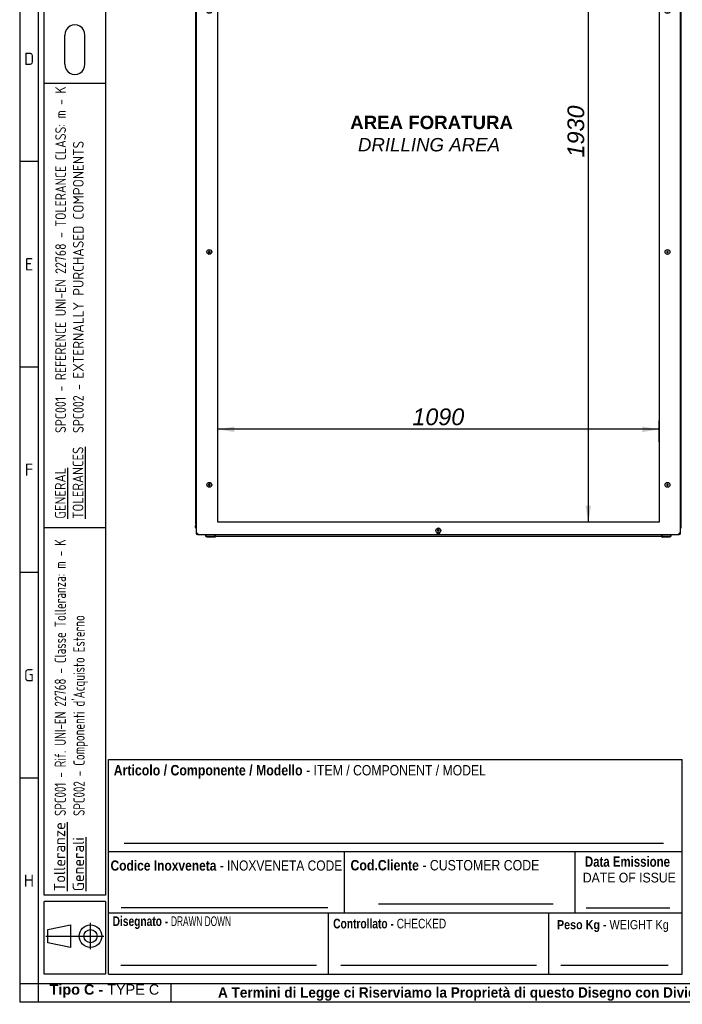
# Model space of a CAD drawing. Extents: x -12 to 412, y 11 to 308.
# Tile 1 of 11: x 6 to 115, y 11 to 173. Entities that reach past the tile are written whole.
import ezdxf
from ezdxf.lldxf.tags import DXFTag

# ---------------------------------------------------------------- set-up
doc = ezdxf.new("R2010")
doc.units = 0
doc.layers.get('0').update_dxf_attribs({"linetype": 'CONTINUOUS'})
for name, color, linetype in [('_TRANSLATION', 7, 'CONTINUOUS'), ('AE00100_03', 7, 'CONTINUOUS'), ('AE00219_03', 7, 'CONTINUOUS'), ('AE00715_01', 7, 'CONTINUOUS'), ('DEFAULT', 7, 'CONTINUOUS'), ('DV6__TRANSLATION', 7, 'CONTINUOUS'), ('F0000000_42', 7, 'CONTINUOUS'), ('M0000000_06', 7, 'CONTINUOUS'), ('M0000000_14', 7, 'CONTINUOUS'), ('M0000000_38', 7, 'CONTINUOUS'), ('M0000000_39', 7, 'CONTINUOUS'), ('M0000000_60', 7, 'CONTINUOUS'), ('SBAVATURE', 7, 'CONTINUOUS')]:
    doc.layers.add(name, color=color, linetype=linetype)
doc.styles.add('SEACAD_ARIAL', font='arial.ttf')
doc.styles.add('SEACAD_ARIAL_NARROW', font='ARIALN.TTF', dxfattribs={"width": 0.8})
doc.styles.add('SEACAD_ARIALB', font='arialbd.ttf', dxfattribs={"width": 0.9})
doc.styles.add('SEACAD_ARIALI', font='ariali.ttf')
doc.styles.add('SEACAD_SOLID_EDGE_ANSI', font='seans.ttf', dxfattribs={"width": 0.9})
doc.styles.add('SEACAD_SOLID_EDGE_ANSIB', font='seansbd.ttf', dxfattribs={"width": 0.9})
tags = doc.linetypes.add('CENTER2', pattern=[28.575, 19.05, -3.175, 3.175, -3.175]).pattern_tags.tags
tags[10:11] = [DXFTag(74, 4), DXFTag(75, 0), DXFTag(340, '0'), DXFTag(46, 0.0), DXFTag(50, 0.0), DXFTag(44, 0.0), DXFTag(45, 0.0)]
tags[8:9] = [DXFTag(74, 4), DXFTag(75, 0), DXFTag(340, '0'), DXFTag(46, 0.0), DXFTag(50, 0.0), DXFTag(44, 0.0), DXFTag(45, 0.0)]
tags[6:7] = [DXFTag(74, 4), DXFTag(75, 0), DXFTag(340, '0'), DXFTag(46, 0.0), DXFTag(50, 0.0), DXFTag(44, 0.0), DXFTag(45, 0.0)]
tags[4:5] = [DXFTag(74, 4), DXFTag(75, 0), DXFTag(340, '0'), DXFTag(46, 0.0), DXFTag(50, 0.0), DXFTag(44, 0.0), DXFTag(45, 0.0)]
doc.dimstyles.new('ISO', dxfattribs={"dimtxt": 2.75, "dimasz": 2.75, "dimexe": 1.375, "dimexo": 1.375, "dimgap": 0.6875, "dimtad": 1, "dimdec": 1, "dimlfac": 15, "dimtxsty": 'SEACAD_ARIAL', "dimblk1": '_SE_FILLED', "dimblk2": '_SE_FILLED', "dimsah": 1, "dimcen": 1.375, "dimazin": 3, "dimtfac": 0.7, "dimtdec": 3, "dimtmove": 0, "dimatfit": 3})

# ---------------------------------------------------------------- blocks, each defined once
blk = doc.blocks.new('SE5')
at = {"layer": 'AE00100_03', "color": 7, "linetype": 'CONTINUOUS'}
for p, q in [((41.01, 220.66), (41.37, 220.66)), ((42.61, 220.66), (42.97, 220.66)), ((107.41, 220.66), (107.77, 220.66)), ((109.01, 220.66), (109.37, 220.66))]:
    blk.add_line(p, q, dxfattribs=at)
for centre, start, end in [((41.01, 220.57), 90, 180), ((41.37, 220.57), 0, 90), ((42.61, 220.57), 90, 180), ((42.97, 220.57), 0, 90), ((107.41, 220.57), 90, 180), ((107.77, 220.57), 0, 90), ((109.01, 220.57), 90, 180), ((109.37, 220.57), 0, 90)]:
    blk.add_arc(centre, 0.0867, start, end, dxfattribs=at)
at = {"layer": 'AE00219_03', "color": 7, "linetype": 'CONTINUOUS'}
for p, q in [((75.19, 220.06), (75.06, 219.98)), ((75.06, 219.98), (75.06, 219.83)), ((75.06, 219.83), (75.19, 219.75)), ((75.33, 219.98), (75.19, 220.06)), ((75.19, 219.75), (75.33, 219.83)), ((75.33, 219.83), (75.33, 219.98)), ((37.46, 212.56), (37.33, 212.48)), ((37.33, 212.48), (37.33, 212.33)), ((37.33, 212.33), (37.46, 212.25)), ((37.59, 212.48), (37.46, 212.56)), ((37.46, 212.25), (37.59, 212.33)), ((37.59, 212.33), (37.59, 212.48)), ((112.93, 212.56), (112.79, 212.48)), ((112.79, 212.48), (112.79, 212.33)), ((112.79, 212.33), (112.93, 212.25)), ((113.06, 212.48), (112.93, 212.56)), ((112.93, 212.25), (113.06, 212.33)), ((113.06, 212.33), (113.06, 212.48)), ((37.46, 174.23), (37.33, 174.15)), ((37.33, 174.15), (37.33, 174)), ((37.33, 174), (37.46, 173.92)), ((37.59, 174.15), (37.46, 174.23)), ((37.46, 173.92), (37.59, 174)), ((37.59, 174), (37.59, 174.15)), ((112.93, 174.23), (112.79, 174.15)), ((112.79, 174.15), (112.79, 174)), ((112.79, 174), (112.93, 173.92)), ((113.06, 174.15), (112.93, 174.23)), ((112.93, 173.92), (113.06, 174)), ((113.06, 174), (113.06, 174.15)), ((37.46, 134.56), (37.33, 134.48)), ((37.59, 134.48), (37.46, 134.56)), ((112.93, 134.56), (112.79, 134.48)), ((113.06, 134.48), (112.93, 134.56)), ((37.33, 134.48), (37.33, 134.33)), ((37.33, 134.33), (37.46, 134.25)), ((37.46, 134.25), (37.59, 134.33)), ((37.59, 134.33), (37.59, 134.48)), ((112.79, 134.48), (112.79, 134.33)), ((112.79, 134.33), (112.93, 134.25)), ((112.93, 134.25), (113.06, 134.33)), ((113.06, 134.33), (113.06, 134.48)), ((37.46, 96.23), (37.33, 96.15)), ((37.33, 96.15), (37.33, 96)), ((37.33, 96), (37.46, 95.92)), ((37.59, 96.15), (37.46, 96.23)), ((37.46, 95.92), (37.59, 96)), ((37.59, 96), (37.59, 96.15)), ((112.93, 96.23), (112.79, 96.15)), ((112.79, 96.15), (112.79, 96)), ((112.79, 96), (112.93, 95.92)), ((113.06, 96.15), (112.93, 96.23)), ((112.93, 95.92), (113.06, 96)), ((113.06, 96), (113.06, 96.15)), ((75.19, 88.73), (75.06, 88.65)), ((75.06, 88.65), (75.06, 88.5)), ((75.06, 88.5), (75.19, 88.42)), ((75.33, 88.65), (75.19, 88.73)), ((75.19, 88.42), (75.33, 88.5)), ((75.33, 88.5), (75.33, 88.65))]:
    blk.add_line(p, q, dxfattribs=at)
for centre in [(75.19, 219.91), (37.46, 212.41), (112.93, 212.41), (37.46, 174.07), (112.93, 174.07), (37.46, 134.41), (112.93, 134.41), (37.46, 96.07), (112.93, 96.07), (75.19, 88.57)]:
    blk.add_circle(centre, 0.4, dxfattribs=at)
at = {"layer": 'AE00715_01', "color": 7, "linetype": 'CONTINUOUS'}
for p, q in [((36.83, 221.61), (36.83, 221.14)), ((36.9, 221.14), (36.83, 221.14)), ((37.03, 221.81), (38.05, 221.81)), ((38.23, 221.14), (37.43, 221.14)), ((38.83, 221.14), (38.83, 221.61)), ((111.56, 221.61), (111.56, 221.14)), ((112.16, 221.14), (112.96, 221.14)), ((112.34, 221.81), (113.36, 221.81)), ((113.47, 221.14), (113.56, 221.14)), ((113.56, 221.14), (113.56, 221.61))]:
    blk.add_line(p, q, dxfattribs=at)
for centre, start, end in [((37.03, 221.61), 90, 180), ((38.63, 221.61), 0, 11.0815), ((111.76, 221.61), 167.5104, 180), ((113.36, 221.61), 0, 90)]:
    blk.add_arc(centre, 0.2, start, end, dxfattribs=at)
for points, knots in [([(37.83, 224.71), (37.76, 224.7), (37.64, 224.7), (37.41, 224.64), (37.19, 224.52), (36.98, 224.35), (36.8, 224.14), (36.65, 223.88), (36.53, 223.6), (36.46, 223.29), (36.43, 222.96), (36.44, 222.64), (36.5, 222.32), (36.61, 222.02), (36.72, 221.8), (36.8, 221.68), (36.83, 221.64)], [0, 0, 0, 0, 0.044387, 0.111752, 0.179215, 0.2478057, 0.3180732, 0.3899179, 0.4628095, 0.5361924, 0.6097275, 0.6834197, 0.7573698, 0.8316848, 0.9064352, 0.9371735, 0.9371735, 0.9371735, 0.9371735]), ([(37.83, 223.91), (37.84, 223.91), (37.89, 223.9), (37.97, 223.88), (38.09, 223.8), (38.2, 223.67), (38.3, 223.5), (38.37, 223.29), (38.41, 223.06), (38.42, 222.82), (38.39, 222.58), (38.32, 222.37), (38.23, 222.19), (38.12, 222.05), (38.01, 221.96), (37.9, 221.91), (37.8, 221.9), (37.7, 221.93), (37.59, 221.99), (37.47, 222.11), (37.37, 222.27), (37.29, 222.47), (37.24, 222.69), (37.23, 222.93), (37.25, 223.17), (37.31, 223.39), (37.39, 223.58), (37.5, 223.73), (37.61, 223.84), (37.72, 223.9), (37.79, 223.9), (37.83, 223.91)], [0, 0, 0, 0, 0.0167, 0.054176, 0.08804, 0.12429, 0.159162, 0.193798, 0.22847, 0.263235, 0.297979, 0.332496, 0.366686, 0.400643, 0.434741, 0.469967, 0.508671, 0.547705, 0.581965, 0.61477, 0.649771, 0.684426, 0.719069, 0.753816, 0.788581, 0.823176, 0.857456, 0.891448, 0.925455, 0.960214, 1, 1, 1, 1]), ([(38.66, 221.46), (38.71, 221.52), (38.81, 221.62), (38.96, 221.85), (39.09, 222.13), (39.17, 222.43), (39.22, 222.75), (39.22, 223.08), (39.17, 223.4), (39.08, 223.71), (38.95, 223.99), (38.78, 224.24), (38.57, 224.45), (38.33, 224.6), (38.08, 224.69), (37.92, 224.7), (37.83, 224.71)], [0, 0, 0, 0, 0.05154, 0.122953, 0.195596, 0.268886, 0.342387, 0.416028, 0.4899, 0.564096, 0.638721, 0.713681, 0.7884, 0.861955, 0.933481, 1, 1, 1, 1]), ([(112.56, 224.71), (112.5, 224.7), (112.37, 224.7), (112.15, 224.64), (111.92, 224.52), (111.71, 224.35), (111.53, 224.14), (111.38, 223.88), (111.26, 223.6), (111.19, 223.29), (111.16, 222.96), (111.18, 222.64), (111.24, 222.32), (111.34, 222.02), (111.48, 221.75), (111.62, 221.55), (111.71, 221.48), (111.73, 221.46)], [0, 0, 0, 0, 0.044381, 0.111738, 0.179192, 0.247774, 0.318032, 0.389867, 0.46275, 0.536123, 0.609649, 0.683331, 0.757272, 0.831577, 0.906318, 0.981266, 1, 1, 1, 1]), ([(112.56, 223.91), (112.57, 223.91), (112.62, 223.9), (112.71, 223.88), (112.82, 223.8), (112.94, 223.67), (113.04, 223.5), (113.11, 223.29), (113.15, 223.06), (113.15, 222.82), (113.12, 222.58), (113.06, 222.37), (112.96, 222.19), (112.86, 222.05), (112.74, 221.96), (112.64, 221.91), (112.54, 221.9), (112.43, 221.93), (112.32, 221.99), (112.21, 222.11), (112.11, 222.27), (112.03, 222.47), (111.98, 222.69), (111.96, 222.93), (111.98, 223.17), (112.04, 223.39), (112.13, 223.58), (112.23, 223.73), (112.34, 223.84), (112.46, 223.9), (112.52, 223.9), (112.56, 223.91)], [0, 0, 0, 0, 0.0167, 0.054176, 0.08804, 0.12429, 0.159162, 0.193798, 0.22847, 0.263235, 0.297979, 0.332496, 0.366686, 0.400643, 0.434741, 0.469967, 0.508671, 0.547705, 0.581965, 0.61477, 0.649771, 0.684426, 0.719069, 0.753816, 0.788581, 0.823176, 0.857456, 0.891448, 0.925455, 0.960214, 1, 1, 1, 1]), ([(113.55, 221.64), (113.6, 221.71), (113.7, 221.86), (113.82, 222.13), (113.91, 222.43), (113.95, 222.75), (113.95, 223.08), (113.9, 223.4), (113.81, 223.71), (113.68, 223.99), (113.51, 224.24), (113.3, 224.45), (113.06, 224.6), (112.81, 224.69), (112.65, 224.7), (112.56, 224.71)], [0.062023, 0.062023, 0.062023, 0.062023, 0.1231072, 0.1957373, 0.269014, 0.3425027, 0.4161307, 0.4899893, 0.5641728, 0.6387849, 0.713731, 0.7884372, 0.8619797, 0.9334923, 1, 1, 1, 1]), ([(38.05, 221.81), (38.05, 221.81), (38.06, 221.81), (38.08, 221.8), (38.09, 221.8), (38.11, 221.79), (38.11, 221.78), (38.13, 221.76), (38.14, 221.75), (38.16, 221.74), (38.17, 221.73), (38.18, 221.7), (38.19, 221.69), (38.22, 221.66), (38.23, 221.63), (38.25, 221.61)], [0, 0, 0, 0, 0.125, 0.125, 0.25, 0.25, 0.375, 0.375, 0.5, 0.5, 0.625, 0.625, 0.75, 0.75, 1, 1, 1, 1]), ([(38.66, 221.46), (38.65, 221.45), (38.64, 221.45), (38.62, 221.43), (38.61, 221.43), (38.59, 221.42), (38.58, 221.42), (38.56, 221.41), (38.54, 221.41), (38.52, 221.41), (38.51, 221.41), (38.48, 221.42), (38.47, 221.42), (38.44, 221.43), (38.43, 221.43), (38.4, 221.45), (38.39, 221.45), (38.35, 221.48), (38.33, 221.5), (38.29, 221.54), (38.28, 221.55), (38.26, 221.58), (38.25, 221.59), (38.25, 221.61)], [0.2551356, 0.2551356, 0.2551356, 0.2551356, 0.3125, 0.3125, 0.375, 0.375, 0.4375, 0.4375, 0.5, 0.5, 0.5625, 0.5625, 0.625, 0.625, 0.6875, 0.6875, 0.75, 0.75, 0.875, 0.875, 0.9375, 0.9375, 1, 1, 1, 1]), ([(112.14, 221.61), (112.12, 221.58), (112.1, 221.55), (112.06, 221.5), (112.03, 221.48), (112, 221.45), (111.98, 221.45), (111.96, 221.43), (111.94, 221.43), (111.92, 221.42), (111.9, 221.42), (111.88, 221.41), (111.86, 221.41), (111.84, 221.41), (111.83, 221.41), (111.8, 221.42), (111.79, 221.42), (111.77, 221.43), (111.76, 221.43), (111.74, 221.45), (111.73, 221.45), (111.73, 221.46)], [0, 0, 0, 0, 0.125, 0.125, 0.25, 0.25, 0.3125, 0.3125, 0.375, 0.375, 0.4375, 0.4375, 0.5, 0.5, 0.5625, 0.5625, 0.625, 0.625, 0.6875, 0.6875, 0.7462707, 0.7462707, 0.7462707, 0.7462707]), ([(112.14, 221.61), (112.15, 221.63), (112.17, 221.66), (112.19, 221.69), (112.2, 221.7), (112.22, 221.73), (112.23, 221.74), (112.24, 221.75), (112.25, 221.76), (112.27, 221.78), (112.28, 221.79), (112.29, 221.8), (112.3, 221.8), (112.32, 221.81), (112.33, 221.81), (112.34, 221.81)], [0, 0, 0, 0, 0.25, 0.25, 0.375, 0.375, 0.5, 0.5, 0.625, 0.625, 0.75, 0.75, 0.875, 0.875, 1, 1, 1, 1])]:
    blk.add_open_spline(points, degree=3, knots=knots, dxfattribs=at)
at = {"layer": 'DV6__TRANSLATION', "color": 7, "linetype": 'CENTER2'}
for p, q in [((38.86, 89.91), (38.86, 218.57)), ((38.86, 218.57), (111.53, 218.57)), ((111.53, 218.57), (111.53, 89.91)), ((111.53, 89.91), (38.86, 89.91))]:
    blk.add_line(p, q, dxfattribs=at)
at = {"layer": 'F0000000_42', "color": 7, "linetype": 'CONTINUOUS'}
for p, q in [((35.51, 220.57), (114.87, 220.57)), ((35.51, 220.57), (35.51, 220.57)), ((114.87, 220.57), (114.87, 220.57)), ((35.33, 88.09), (35.33, 220.39)), ((35.33, 220.39), (35.51, 220.39)), ((115.06, 220.39), (114.87, 220.39)), ((115.06, 88.09), (115.06, 220.39)), ((35.33, 88.09), (35.51, 88.09)), ((35.51, 87.91), (114.87, 87.91)), ((35.51, 87.91), (35.51, 87.91)), ((115.06, 88.09), (114.87, 88.09)), ((114.87, 87.91), (114.87, 87.91))]:
    blk.add_line(p, q, dxfattribs=at)
for centre, radius, start, end in [((35.51, 220.39), 0.187, 90, 180), ((47.11, 220.4), 11.6, 179.1297, 180.0518), ((75.19, 219.91), 0.558, 59.3255, 120.6745), ((114.87, 220.39), 0.187, 0, 90), ((104.6, 220.41), 10.27, 359.8886, 0.9299), ((35.51, 88.09), 0.187, 180, 270), ((45.78, 88.07), 10.27, 179.8886, 180.9299), ((75.19, 88.57), 0.558, 239.3255, 300.6745), ((104.6, 88.07), 10.27, 359.0701, 0.1114), ((114.87, 88.09), 0.187, 270, 0)]:
    blk.add_arc(centre, radius, start, end, dxfattribs=at)
at = {"layer": 'M0000000_06', "color": 7, "linetype": 'CONTINUOUS'}
for p, q in [((36.84, 87.91), (36.84, 87.74)), ((36.89, 87.74), (36.89, 87.91)), ((38.39, 87.57), (37.06, 87.57)), ((37.06, 87.52), (37.33, 87.52)), ((37.33, 87.46), (37.33, 87.57)), ((38.33, 87.46), (38.33, 87.57)), ((38.33, 87.52), (38.39, 87.52)), ((38.39, 87.74), (38.39, 87.91)), ((38.39, 87.52), (38.39, 87.74)), ((38.39, 87.52), (38.46, 87.52)), ((38.46, 87.74), (38.46, 87.91)), ((38.46, 87.52), (38.46, 87.74)), ((111.93, 87.91), (111.93, 87.74)), ((111.93, 87.74), (111.93, 87.52)), ((111.99, 87.52), (111.93, 87.52)), ((111.99, 87.91), (111.99, 87.74)), ((111.99, 87.74), (111.99, 87.52)), ((113.33, 87.57), (111.99, 87.57)), ((111.99, 87.52), (112.06, 87.52)), ((112.06, 87.46), (112.06, 87.57)), ((113.06, 87.46), (113.06, 87.57)), ((113.06, 87.52), (113.33, 87.52)), ((113.49, 87.91), (113.49, 87.74)), ((113.54, 87.74), (113.54, 87.91)), ((37.46, 87.44), (37.34, 87.44)), ((38.19, 87.44), (37.46, 87.44)), ((38.31, 87.44), (38.19, 87.44)), ((112.19, 87.44), (112.08, 87.44)), ((112.93, 87.44), (112.19, 87.44)), ((113.04, 87.44), (112.93, 87.44))]:
    blk.add_line(p, q, dxfattribs=at)
for centre, radius, start, end in [((37.06, 87.74), 0.217, 180, 270), ((37.06, 87.74), 0.167, 180, 270), ((113.33, 87.74), 0.167, 270, 0), ((113.33, 87.74), 0.217, 270, 0), ((37.34, 87.46), 0.0167, 180, 270), ((38.31, 87.46), 0.0167, 270, 0), ((112.08, 87.46), 0.0167, 180, 270), ((113.04, 87.46), 0.0167, 270, 0)]:
    blk.add_arc(centre, radius, start, end, dxfattribs=at)
at = {"layer": 'M0000000_14', "color": 7, "linetype": 'CONTINUOUS'}
for p, q in [((35.19, 218.91), (35.19, 89.57)), ((35.33, 218.91), (35.19, 218.91)), ((115.06, 218.91), (115.19, 218.91)), ((115.19, 89.57), (115.19, 218.91)), ((35.33, 89.57), (35.19, 89.57)), ((115.06, 89.57), (115.19, 89.57))]:
    blk.add_line(p, q, dxfattribs=at)
at = {"layer": 'M0000000_38', "color": 7, "linetype": 'CONTINUOUS'}
blk.add_line((111.93, 87.57), (38.46, 87.57), dxfattribs=at)
at = {"layer": 'M0000000_39', "color": 7, "linetype": 'CONTINUOUS'}
for p, q in [((35.19, 219.42), (35.19, 219.15)), ((35.27, 219.15), (35.27, 219.42)), ((35.28, 219.42), (35.28, 219.16)), ((115.11, 219.15), (115.11, 219.42)), ((115.11, 219.42), (115.11, 219.16)), ((115.19, 219.42), (115.19, 219.15)), ((35.19, 89.06), (35.19, 89.33)), ((35.27, 89.33), (35.27, 89.06)), ((35.28, 89.06), (35.28, 89.32)), ((115.11, 89.33), (115.11, 89.06)), ((115.11, 89.06), (115.11, 89.32)), ((115.19, 89.06), (115.19, 89.33))]:
    blk.add_line(p, q, dxfattribs=at)
for centre, radius, start, end in [((35.28, 219.42), 0.0833, 53.1301, 180), ((35.44, 219.15), 0.247, 180, 242.6478), ((35.28, 219.42), 0.00333, 0, 180), ((35.44, 219.15), 0.167, 180, 227.1564), ((35.45, 219.16), 0.167, 180, 223.9455), ((115.11, 219.42), 0.0833, 0, 126.8699), ((114.94, 219.16), 0.167, 316.0545, 0), ((114.95, 219.15), 0.247, 297.3522, 0), ((114.95, 219.15), 0.167, 312.8436, 0), ((115.11, 219.42), 0.00333, 0, 180), ((35.44, 89.33), 0.247, 117.3522, 180), ((35.44, 89.33), 0.167, 132.8436, 180), ((35.45, 89.32), 0.167, 136.0545, 180), ((114.95, 89.33), 0.247, 0, 62.6478), ((114.95, 89.33), 0.167, 0, 47.1564), ((114.94, 89.32), 0.167, 0, 43.9455), ((35.28, 89.06), 0.0833, 180, 306.8699), ((35.28, 89.06), 0.00333, 180, 0), ((115.11, 89.06), 0.0833, 233.1301, 0), ((115.11, 89.06), 0.00333, 180, 0)]:
    blk.add_arc(centre, radius, start, end, dxfattribs=at)
at = {"layer": 'M0000000_60', "color": 7, "linetype": 'CONTINUOUS'}
for p, q in [((36.73, 220.96), (36.73, 220.95)), ((36.73, 220.57), (36.73, 220.95)), ((36.73, 220.95), (36.73, 220.95)), ((36.91, 221.14), (37.42, 221.14)), ((36.91, 220.95), (36.91, 221.14)), ((38.23, 221.14), (112.15, 221.14)), ((112.97, 221.14), (113.47, 221.14)), ((113.47, 221.14), (113.47, 220.95)), ((113.66, 220.95), (113.66, 220.97)), ((113.66, 220.95), (113.66, 220.57))]:
    blk.add_line(p, q, dxfattribs=at)
for centre, radius, start, end in [((36.91, 220.95), 0.187, 90.0029, 179.9971), ((36.9, 209.35), 11.6, 89.9482, 90.8683), ((113.47, 220.95), 0.187, 3.264, 90), ((113.49, 210.51), 10.44, 89.0833, 90.1028)]:
    blk.add_arc(centre, radius, start, end, dxfattribs=at)
blk = doc.blocks.new('DMBLK188')
at = {"layer": '_TRANSLATION', "linetype": 'CONTINUOUS'}
for points in [[(99.43, 215.82), (100.34, 215.82), (99.88, 218.57)], [(99.43, 92.66), (99.88, 89.91), (100.34, 92.66)]]:
    blk.add_hatch(color=7, dxfattribs=at).paths.add_polyline_path(points)
at = {"layer": '_TRANSLATION', "color": 7, "linetype": 'CONTINUOUS'}
for p, q in [((102.92, 218.57), (98.51, 218.57)), ((99.88, 218.57), (99.88, 89.91)), ((102.07, 89.91), (98.51, 89.91))]:
    blk.add_line(p, q, dxfattribs=at)
at = {"layer": '_TRANSLATION', "color": 7, "linetype": 'CONTINUOUS', "style": 'SEACAD_ARIALI'}
blk.add_text('1930', height=2.75, rotation=90, dxfattribs=at).set_placement((99.2, 149.96))
blk = doc.blocks.new('_SE_FILLED')
at = {"color": 0}
blk.add_line((0, 0), (-1, 0), dxfattribs=at)
blk.add_solid([(0, 0), (-1, -0.1665), (-1, 0.1665), (0, 0)], dxfattribs=at)
blk = doc.blocks.new('DMBLK189')
at = {"layer": '_TRANSLATION', "linetype": 'CONTINUOUS'}
for points in [[(41.61, 105.66), (38.86, 105.21), (41.61, 104.75)], [(108.78, 105.66), (108.78, 104.75), (111.53, 105.21)]]:
    blk.add_hatch(color=7, dxfattribs=at).paths.add_polyline_path(points)
at = {"layer": '_TRANSLATION', "color": 7, "linetype": 'CONTINUOUS'}
for p, q in [((38.86, 102.47), (38.86, 106.58)), ((111.53, 103.15), (111.53, 106.58)), ((111.53, 105.21), (38.86, 105.21))]:
    blk.add_line(p, q, dxfattribs=at)
at = {"layer": '_TRANSLATION', "color": 7, "linetype": 'CONTINUOUS', "style": 'SEACAD_ARIALI'}
blk.add_text('1090', height=2.75, dxfattribs=at).set_placement((70.91, 105.89))

msp = doc.modelspace()

# ---------------------------------------------------------------- linework, layer by layer
at = {"color": 7, "linetype": 'CONTINUOUS'}
for p, q in [((6.2345, 287.5885), (6.2345, 10.9591)), ((13.6899, 165.2989), (13.6899, 170.1069)), ((16.961, 165.2989), (16.961, 170.1069)), ((20.3688, 162.1477), (10.2728, 162.1477)), ((9.2632, 149.2738), (6.2345, 149.2738)), ((9.2632, 115.4523), (6.2345, 115.4523)), ((9.2632, 81.6323), (6.2345, 81.6323)), ((115.3627, 15.5023), (115.3627, 50.8402)), ((9.2632, 47.8094), (6.2345, 47.8094)), ((20.8732, 35.6943), (115.3627, 35.6943)), ((65.3142, 27.1127), (94.0877, 27.1127)), ((99.5125, 26.4196), (113.3229, 26.4196)), ((20.8732, 25.5983), (115.3627, 25.5983)), ((57.1127, 15.5023), (57.1127, 25.5983)), ((93.3627, 15.5023), (93.3627, 25.5983)), ((17.9067, 19.6166), (17.9067, 23.9417)), ((10.5658, 21.7792), (20.0693, 21.7792)), ((22.8924, 17.0167), (55.0999, 17.0167)), ((59.1319, 17.0167), (91.3394, 17.0167)), ((95.3723, 17.0167), (113.0498, 17.0167)), ((31.1945, 10.9545), (31.1945, 13.9833)), ((6.2345, 10.9591), (412.092, 10.9591))]:
    msp.add_line(p, q, dxfattribs=at)
msp.add_lwpolyline([(14.582, 19.9256), (10.8748, 20.6979), (10.8748, 22.8605), (14.582, 23.6328), (14.582, 19.9256)], dxfattribs=at)
for radius in [1.8536, 1.0813]:
    msp.add_circle((17.9067, 21.7792), radius, dxfattribs=at)
at = {"layer": 'DEFAULT', "color": 7, "linetype": 'CONTINUOUS'}
for p, q in [((9.2632, 287.5885), (9.2632, 10.9591)), ((10.2728, 28.5002), (10.2728, 283.0453)), ((20.3688, 283.0453), (20.3688, 28.5002)), ((20.3688, 89.0002), (10.2728, 89.0002)), ((20.8732, 15.5023), (20.8732, 50.8402)), ((20.8732, 50.8402), (115.3627, 50.8402)), ((59.7132, 25.5983), (59.7132, 35.6943)), ((97.7132, 25.5983), (97.7132, 35.6943)), ((20.3688, 28.5002), (10.2728, 28.5002)), ((20.3688, 27.5002), (10.2728, 27.5002)), ((10.2728, 15.5002), (10.2728, 27.5002)), ((20.3688, 27.5002), (20.3688, 15.5002)), ((20.3688, 15.5002), (10.2728, 15.5002)), ((20.8732, 15.5023), (115.3627, 15.5023)), ((6.2345, 13.9879), (412.092, 13.9879))]:
    msp.add_line(p, q, dxfattribs=at)
for centre, start, end in [((15.3255, 170.1555), 358.29915, 181.70085), ((15.3255, 165.2503), 178.29915, 1.70085)]:
    msp.add_arc(centre, 1.6363, start, end, dxfattribs=at)
at = {"layer": 'SBAVATURE', "color": 7, "linetype": 'CONTINUOUS'}
for p, q in [((23.4325, 37.0879), (112.2663, 37.0879)), ((22.9681, 26.4745), (56.9736, 26.4745))]:
    msp.add_line(p, q, dxfattribs=at)

# ---------------------------------------------------------------- block references
at = {"layer": '_TRANSLATION'}
msp.add_blockref('SE5', (0, 0), dxfattribs=at)

# ---------------------------------------------------------------- texts
at = {"attachment_point": 8}
for s, insert, char_height, width in [('{\\fSolid Edge ANSI|b0||i0||c0|p34;\\C7;\\H2.019192;\\W1.;D}', (7.7871, 165.1807), 2.019192, 2.524), ('{\\fSolid Edge ANSI|b0||i0||c0|p34;\\C7;\\H2.019192;\\W1.;E}', (7.7852, 131.3592), 2.019192, 2.3978), ('{\\fSolid Edge ANSI|b0||i0||c0|p34;\\C7;\\H2.019192;\\W1.;F}', (7.7833, 97.5377), 2.019192, 2.271601), ('{\\fSolid Edge ANSI|b0||i0||c0|p34;\\C7;\\H2.019192;\\W1.;G}', (7.7575, 63.7163), 2.019192, 2.5871), ('{\\fSolid Edge ANSI|b0||i0||c0|p34;\\C7;\\H2.019192;\\W1.;H}', (7.7594, 29.8948), 2.019192, 2.713299), ('{\\fArial|b1||i0||c0|p34;\\C7;\\H1.7;\\W1.;Tipo C - }{\\fArial|b0||i0||c0|p34;\\C7;\\H1.7;\\W1.;TYPE C}', (20.1864, 11.6341), 1.7, 18.158685), ('{\\fArial|b1||i0||c0|p34;\\C7;\\H1.7;\\W0.94;A Termini di Legge ci Riserviamo la Proprietà di questo Disegno con Divieto di Riprodurlo e di Renderlo Comunque Noto a Terzi Senza Nostra Autorizzazione}', (122.3664, 11.137), 1.7, 175.011409)]:
    msp.add_mtext(s, dxfattribs=dict(at, insert=insert, char_height=char_height, width=width))
at = {"attachment_point": 1, "rotation": 90}
for s, insert, char_height, width in [('{\\fSolid Edge ANSI|b0|i0|c0|p34;\\W0.84600x;\\C7;SPC001 - REFERENCE UNI-EN 22768 - TOLERANCE CLASS: m - K}\\P{\\fSolid Edge ANSI|b0|i0|c0|p34;\\W0.84600x;\\C7;SPC002 - }{\\fSolid Edge ANSI|b0|i0|c0|p34;\\W0.94000x;\\C7;EXTERNALLY PURCHASED COMPONENTS}', (12.1007, 104.6046), 1.75, 56.681326), ('{\\fSolid Edge ANSI|b1|i0|c0|p34;\\L\\C7;Tolleranze}\\P{\\fSolid Edge ANSI|b1|i0|c0|p34;\\L\\C7;Generali}', (11.8901, 29.1688), 1.85, 10.939448)]:
    msp.add_mtext(s, dxfattribs=dict(at, insert=insert, char_height=char_height, width=width))
for s, insert, char_height, width, style in [('{\\fSolid Edge ANSI|b0|i0|c0|p34;\\L\\C7;GENERAL}\\P{\\fSolid Edge ANSI|b0|i0|c0|p34;\\L\\C7;TOLERANCES}\\P', (12.0476, 90.4853), 1.75, 12.632031, 'SEACAD_SOLID_EDGE_ANSI'), ("{\\fSolid Edge ANSI|b1|i0|c0|p34;\\W0.82000x;\\C7;SPC001 - Rif. UNI-EN 22768 - Classe Tolleranza: m - K}\\P{\\fSolid Edge ANSI|b1|i0|c0|p34;\\W0.82000x;\\C7;SPC002 - Componenti d'Acquisto Esterno}", (11.9999, 41.5712), 1.85, 46.587945, 'SEACAD_SOLID_EDGE_ANSIB')]:
    msp.add_mtext(s, dxfattribs=dict(at, insert=insert, char_height=char_height, width=width, style=style))
for s, insert, char_height, width, attachment_point, style in [('{\\fArial|b1||i0||c0|p34;\\C7;\\H1.7163132;\\W0.846;Articolo / Componente / Modello}{\\fArial|b0||i0||c0|p34;\\C7;\\H1.7163132;\\W0.846; - ITEM}{\\fArial|b0||i0||c0|p34;\\C7;\\H1.7;\\W0.846; / COMPONENT / MODEL}', (21.7198, 47.7193), 1.7163132, 61.387499, 7, 'SEACAD_ARIAL'), ('{\\fArial|b1||i0||c0|p34;\\C7;\\H1.67;\\W0.846;Codice Inoxveneta}{\\fArial|b0||i0||c0|p34;\\C7;\\H1.67;\\W0.846; - INOXVENETA CODE}', (21.1956, 32.5427), 1.67, 38.232355, 7, 'SEACAD_ARIAL'), ('{\\fArial|b1||i0||c0|p34;\\C7;\\H1.7163132;\\W0.846;Cod.Cliente}{\\fArial|b0||i0||c0|p34;\\C7;\\H1.7163132;\\W0.846; - CUSTOMER CODE}', (60.7144, 32.5724), 1.7163132, 31.526466, 7, 'SEACAD_ARIAL'), ('{\\fArial|b1||i0||c0|p34;\\C7;\\H1.7;\\W0.792;Data Emissione}', (99.3241, 33.1732), 1.7, 14.357393, 7, 'SEACAD_ARIALB'), ('{\\fArial|b0||i0||c0|p34;\\C7;\\H1.6;\\W0.9;DATE OF ISSUE}', (98.9778, 30.5903), 1.6, 15.116546, 7, 'SEACAD_ARIAL'), ('{\\fArial|b1||i0||c0|p34;\\C7;\\H1.6;\\W0.752;Disegnato - }{\\fArial Narrow|b0||i0||c0|p34;\\C7;\\H1.5875;\\W0.752;\\T1.;DRAWN DOWN}', (31.2845, 22.9505), 1.6, 19.881166, 8, 'SEACAD_ARIAL_NARROW'), ('{\\fArial|b1||i0||c0|p34;\\C7;\\H1.6;\\W0.752;Controllato - }{\\fArial|b0||i0||c0|p34;\\C7;\\H1.5875;\\W0.752;\\T1.;CHECKED}{\\fArial|b1||i0||c0|p34;\\C7;\\H1.6;\\W0.752; }', (67.1717, 23.0261), 1.6, 18.832867, 8, 'SEACAD_ARIALB'), ('{\\fArial|b1||i0||c0|p34;\\C7;\\H1.5;\\W0.846;Peso Kg}{\\fArial|b0||i0||c0|p34;\\C7;\\H1.5;\\W0.846; - WEIGHT Kg}', (94.7121, 22.4585), 1.5, 18.732777, 7, 'SEACAD_ARIAL')]:
    msp.add_mtext(s, dxfattribs=dict(insert=insert, char_height=char_height, width=width, attachment_point=attachment_point, style=style))
at = {"layer": '_TRANSLATION', "insert": (73.642, 153.8778), "char_height": 2.2, "width": 30.578523, "attachment_point": 5}
msp.add_mtext('{\\fArial|b0||i0||c0|p34;\\C7;\\H2.2;\\W1.; }{\\fArial|b1||i0||c0|p34;\\C7;\\H2.2;\\W1.;AREA FORATURA \\P}{\\fArial|b0||i1||c0|p34;\\C7;\\H2.2;\\W1.;DRILLING AREA}', dxfattribs=at)

# ---------------------------------------------------------------- dimensions: what is measured, and where the dimension line sits
at = {"layer": '_TRANSLATION', "color": 7, "linetype": 'CONTINUOUS'}
dim = msp.add_linear_dim(base=(99.884, 218.5736), p1=(111.5252, 218.5736), p2=(111.5252, 89.9069), angle=270, text='\\A1;<>', dimstyle='ISO', dxfattribs=at)
dim.commit()
dim.dimension.update_dxf_attribs({"geometry": 'DMBLK188', "text_midpoint": (99.884, 154.2403), "dimtype": 161})
dim = msp.add_linear_dim(base=(38.8585, 105.2056), p1=(111.5252, 89.9069), p2=(38.8585, 89.9069), text='\\A1;<>', dimstyle='ISO', dxfattribs=at)
dim.commit()
dim.dimension.update_dxf_attribs({"geometry": 'DMBLK189', "text_midpoint": (75.1918, 105.2056), "dimtype": 160})

doc.saveas('drawing.dxf')
